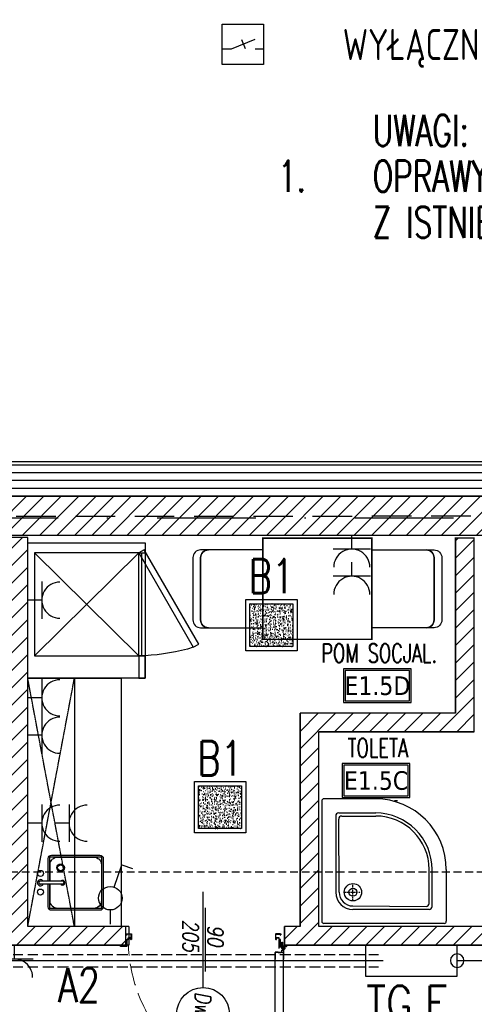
# Model space of a CAD drawing. Header units: millimetres. Extents: x 28600 to 181045, y -399112 to -163690.
# Tile 178 of 256: x 62788 to 63080, y -198390 to -197757. Entities that reach past the tile are written whole.
import ezdxf
from ezdxf.enums import TextEntityAlignment as Align

# ---------------------------------------------------------------- set-up
doc = ezdxf.new("R2010")
doc.units = ezdxf.units.MM
for name, pattern in [('6279-A-FP00$0$DASHED', [0.75, 0.5, -0.25]), ('AI9-LType1', [0.847019, 0.353131, -0.211667, 0.070556, -0.211667]), ('CACHE', [9.525, 6.35, -3.175]), ('CARKOVANA', [7.5, 5, -2.5]), ('CENTER', [0.6, 0.375, -0.075, 0.075, -0.075]), ('DASHDOT', [25.4, 12.7, -6.35, 0, -6.35]), ('DASHED', [19.05, 12.7, -6.35]), ('HIDDEN', [9.525, 6.35, -3.175]), ('Hidden Line', [391.222223, 282.222223, -109])]:
    doc.linetypes.add(name, pattern=pattern)
doc.layers.get('0').update_dxf_attribs({"color": 8})
for name, color, linetype in [('!! 1_ proj wyposdażenie', 54, 'Continuous'), ('!! 1_ tynk zewn  - nowy', 8, 'Continuous'), ('!! 1_drzwi opis', 8, 'Continuous'), ('!! 1_drzwi-linia', 8, 'Continuous'), ('!! 1_hatch projektowane ściany', 8, 'Continuous'), ('!! 1_OPIS POM NOWE', 123, 'Continuous'), ('!! 1_PROJ Sciany', 8, 'Continuous'), ('!! 1_PROJ TERMOIZOL', 8, 'Continuous'), ('!! 1_Wyburzenia', 8, 'CARKOVANA'), ('!! 2_ remont Ocieplenie', 8, 'ZIGZAG'), ('!! 2_wypos-sanitarne', 8, 'Continuous'), ('0-osie-liniA', 8, 'DASHDOT'), ('E1', 2, 'Continuous'), ('E2', 2, 'Continuous'), ('E_0', 4, 'Continuous'), ('E_OSP', 2, 'Continuous'), ('E_RURY', 1, 'HIDDEN'), ('E_UZIOM', 6, 'Continuous')]:
    doc.layers.add(name, color=color, linetype=linetype)
doc.styles.add('50', font='ROMANS.shx', dxfattribs={"width": 0.8, "height": 10})
doc.styles.add('ARCHETYP', font='romans.shx', dxfattribs={"height": 15})
doc.styles.add('ARIAL', font='tahoma.ttf')
doc.styles.add('ELE1', font='romans.shx', dxfattribs={"width": 0.8, "height": 18})
doc.styles.add('TXT', font='simplex.shx')
doc.linetypes.add('ZIGZAG', pattern='A,0.00254,-5.08,[131,ltypeshp.shx,S=5.08,R=0,X=-5.08,Y=0],-10.16,[131,ltypeshp.shx,S=5.08,R=180,X=5.08,Y=0],-5.08', length=20.32254)

# ---------------------------------------------------------------- blocks, each defined once
blk = doc.blocks.new('brodzik')
for p, q in [((33.21, 11.32), (-10.58, 11.32)), ((-11.32, -33.21), (-11.32, 10.58)), ((33.95, -8.2), (33.95, 10.58)), ((27.67, 6.28), (0, 6.28)), ((0, 5.01), (26.56, 5.18)), ((27.7, 4.05), (27.7, -8.29)), ((28.8, 5.15), (28.8, -8.32)), ((-6.28, -27.67), (-6.28, 0)), ((-5.01, 0), (-5.18, -26.57)), ((-4.05, -27.7), (8.29, -27.7)), ((-5.15, -28.8), (8.2, -28.8)), ((8.2, -33.95), (-10.58, -33.95))]:
    blk.add_line(p, q)
at = {"linetype": 'AI9-LType1'}
for p, q in [((-3.17, 0), (2.87, 0)), ((-0.01, 2.91), (-0.01, -3.13))]:
    blk.add_line(p, q, dxfattribs=at)
for radius in [3.16, 1.47]:
    blk.add_circle((0, 0), radius)
for points in [[(-10.58, 11.32), (-10.99, 11.32), (-11.32, 10.99), (-11.32, 10.58)], [(33.95, 10.58), (33.95, 10.99), (33.62, 11.32), (33.21, 11.32)], [(0, 6.28), (-3.47, 6.28), (-6.28, 3.47), (-6.28, 0)], [(0, 5.01), (-2.76, 5), (-5, 2.76), (-5.01, 0)], [(28.8, 5.15), (28.8, 5.77), (28.29, 6.28), (27.67, 6.28)], [(8.2, -28.8), (19.58, -28.8), (28.8, -19.58), (28.8, -8.2)], [(8.2, -33.95), (22.42, -33.95), (33.95, -22.42), (33.95, -8.2)], [(8.29, -27.7), (19.01, -27.69), (27.69, -19.01), (27.7, -8.29)], [(-6.28, -27.67), (-6.28, -28.29), (-5.77, -28.8), (-5.15, -28.8)], [(-11.32, -33.21), (-11.32, -33.62), (-10.99, -33.95), (-10.58, -33.95)]]:
    blk.add_open_spline(points, degree=3)
for points in [[(27.7, 4.05), (27.7, 4.67), (27.2, 5.18), (26.57, 5.18), (26.57, 5.18), (26.57, 5.18), (26.56, 5.18)], [(-5.18, -26.57), (-5.18, -27.19), (-4.68, -27.7), (-4.05, -27.7), (-4.05, -27.7), (-4.05, -27.7), (-4.05, -27.7)]]:
    blk.add_open_spline(points, degree=3, knots=[0, 0, 0, 0, 1, 1, 1, 2, 2, 2, 2])
blk = doc.blocks.new('Evier RONDA VDI3320')
at = {"ltscale": 0.2}
for p, q in [((-0.01, -0.1415), (-0.01, 0.001)), ((0.01, -0.1415), (0.01, 0.001))]:
    blk.add_line(p, q, dxfattribs=at)
for points in [[(0.01, -0.0494), (0.1555, -0.0494, -0.414214), (0.177, -0.0709), (0.177, -0.3819, -0.414214), (0.1555, -0.4034), (-0.1555, -0.4034, -0.414214), (-0.177, -0.3819), (-0.177, -0.0709, -0.414214), (-0.1555, -0.0494), (-0.01, -0.0494)], [(0.01, -0.0614), (0.115, -0.0614, -0.414214), (0.165, -0.1114), (0.165, -0.3414, -0.414214), (0.115, -0.3914), (-0.115, -0.3914, -0.414214), (-0.165, -0.3414), (-0.165, -0.1114, -0.414214), (-0.115, -0.0614), (-0.01, -0.0614)]]:
    blk.add_lwpolyline(points, format="xyb", dxfattribs=at)
at = {"linetype": 'CACHE', "ltscale": 0.2}
blk.add_lwpolyline([(0.01, -0.0604), (0.166, -0.0604), (0.166, -0.3924), (-0.166, -0.3924), (-0.166, -0.0604), (-0.01, -0.0604)], dxfattribs=at)
at = {"ltscale": 0.2}
for centre, radius in [((-0.06, 0), 0.0194), ((0.06, 0), 0.0196), ((0.0961, -0.1294), 0.0241), ((0.0961, -0.1294), 0.0191)]:
    blk.add_circle(centre, radius, dxfattribs=at)
for centre, radius, start, end in [((0, 0), 0.0201, 299.91578, 240.08422), ((0, 0), 0.0101, 354.22166, 185.77834), ((0, -0.1415), 0.015, 131.81031, 48.18969), ((0, -0.1415), 0.01, 180, 0)]:
    blk.add_arc(centre, radius, start, end, dxfattribs=at)
blk = doc.blocks.new('TABLE 2P 70x65 Plan')
at = {"color": 0, "linetype": 'ByBlock', "lineweight": -2}
for points in [[(-0.125, 0.45), (-0.525, 0.45, 0.414214), (-0.575, 0.4), (-0.575, 0.35, -0.414214), (-0.525, 0.4), (-0.125, 0.4, -0.414214), (-0.075, 0.35), (-0.075, 0.4, 0.414214)], [(-0.075, 0.35, 0.414214), (-0.125, 0.4), (-0.525, 0.4, 0.414214), (-0.575, 0.35), (-0.575, 0), (-0.075, 0)], [(-0.075, -1.05, -0.414214), (-0.125, -1.1), (-0.525, -1.1, -0.414214), (-0.575, -1.05), (-0.575, -0.7), (-0.075, -0.7)], [(-0.125, -1.15), (-0.525, -1.15, -0.414214), (-0.575, -1.1), (-0.575, -1.05, 0.414214), (-0.525, -1.1), (-0.125, -1.1, 0.414214), (-0.075, -1.05), (-0.075, -1.1, -0.414214)]]:
    blk.add_lwpolyline(points, format="xyb", close=True, dxfattribs=at)
at = {"color": 0, "linetype": 'ByBlock', "lineweight": -2, "ltscale": 0.2, "const_width": 0.01}
blk.add_lwpolyline([(-0.65, -0.7), (0, -0.7), (0, 0), (-0.65, 0)], close=True, dxfattribs=at)
blk = doc.blocks.new('piec MBM 87x75')
for p, q in [((72.5, -4.3), (6.5, -71.4)), ((6.5, -4.3), (72.5, -71.4)), ((6.5, -71.4), (6.5, -75.4)), ((72.5, -73.4), (6.5, -73.4)), ((72.5, -71.4), (72.5, -75.4))]:
    blk.add_line(p, q)
for points in [[(0, -75.4), (87, -75.4), (87, 0), (0, 0)], [(6.5, -4.3), (72.5, -4.3), (72.5, -71.4), (6.5, -71.4)], [(65.12, -109.86), (4.5, -74.86), (6.5, -71.4), (67.12, -106.4)], [(72.5, -71.4), (87, -71.4), (87, -75.4), (72.5, -75.4)]]:
    blk.add_lwpolyline(points, close=True)
blk.add_arc((-55.32, -69.19), 127.97, 343.09611, 357.21922)
blk = doc.blocks.new('zaw-dr-90-p')
at = {"color": 2, "linetype": 'CENTER', "ltscale": 0.2}
for p, q in [((12, 0), (-12, 0)), ((0, 12), (0, -12)), ((24.5, 24), (31, 24)), ((24.5, 19), (31, 19))]:
    blk.add_line(p, q, dxfattribs=at)
at = {"ltscale": 0.2}
for p, q in [((10, 12), (6.5, 12)), ((10, 0), (10, 6.5))]:
    blk.add_line(p, q, dxfattribs=at)
blk.add_lwpolyline([(0, 6.5), (23.5, 6.5, 0.414214), (28, 11), (28, 31), (24.5, 31), (24.5, 11, -0.414214), (23.5, 10), (0, 10, 4.561698), (7.6, 6.5), (4.9, 4.2)], format="xyb", dxfattribs=at)
blk.add_lwpolyline([(-0.2, -0.2), (-2.5, -0.2), (-2.5, 0.2), (-0.2, 0.2), (-0.2, 2.5), (0.2, 2.5), (0.2, 0.2), (2.8, 0.2), (2.8, -0.2), (0.2, -0.2), (0.2, -2.8), (-0.2, -2.8)], close=True)
blk.add_lwpolyline([(10, 10), (10, 39), (6.5, 39), (6.5, 10)], dxfattribs=at)
blk.add_circle((0, 0), 6.5, dxfattribs=at)
blk = doc.blocks.new('drzwi 90- sc 12')
for p, q in [((-13620.32, 20410.16), (-13620.32, 20313.77)), ((-13614.92, 20409.86), (-13620.32, 20409.86)), ((-13616.12, 20410.26), (-13620.22, 20410.26)), ((-13616.12, 20410.26), (-13620, 20410.26)), ((-13618.17, 20410.26), (-13616.22, 20410.26)), ((-13618.17, 20410.26), (-13616.22, 20410.26)), ((-13616.12, 20410.26), (-13616.12, 20411.46)), ((-13616.12, 20411.46), (-13615.02, 20411.46)), ((-13614.92, 20411.36), (-13614.92, 20313.77)), ((-13620.32, 20313.47), (-13620.32, 20317.97)), ((-13614.92, 20313.77), (-13620.32, 20313.77)), ((-13618.22, 20313.37), (-13620.22, 20313.37)), ((-13618.22, 20313.67), (-13618.22, 20313.37)), ((-13618.22, 20313.67), (-13616.42, 20313.67)), ((-13615.92, 20313.17), (-13615.92, 20312.17)), ((-13615.92, 20312.17), (-13615.02, 20312.17)), ((-13614.92, 20312.27), (-13614.92, 20317.97)), ((-13715.57, 20308.32), (-13715.57, 20308.56)), ((-13715.57, 20307.69), (-13715.57, 20308.56)), ((-13715.57, 20307.82), (-13715.57, 20308.56)), ((-13715.57, 20307.72), (-13715.37, 20307.72)), ((-13617.77, 20311.12), (-13617.77, 20305.72)), ((-13617.77, 20311.12), (-13617.77, 20305.72)), ((-13616.17, 20309.92), (-13617.37, 20309.92)), ((-13616.17, 20309.92), (-13616.17, 20311.02)), ((-13715.77, 20301.96), (-13716.27, 20301.96)), ((-13616.77, 20301.96), (-13616.27, 20301.96))]:
    blk.add_line(p, q)
for points in [[(-13665.27, 20284.96), (-13665.27, 20325.83)], [(-13615.57, 20309.64), (-13615.32, 20309.64), (-13615.32, 20309.82), (-13616.32, 20309.82), (-13616.32, 20309.64), (-13615.92, 20309.64)]]:
    blk.add_lwpolyline(points)
at = {"lineweight": 30}
for points in [[(-13716.27, 20308.92), (-13721.27, 20308.92)], [(-13716.27, 20308.92), (-13716.27, 20296.92)], [(-13614.27, 20308.92), (-13609.27, 20308.92)], [(-13614.27, 20308.92), (-13614.27, 20296.92)]]:
    blk.add_lwpolyline(points, dxfattribs=at)
at = {"ltscale": 0.2}
for points in [[(-13715.57, 20307.51), (-13715.57, 20309.48, 0.414214), (-13715.91, 20309.82), (-13719.43, 20309.82, 0.414214), (-13719.77, 20309.48), (-13719.77, 20308.92), (-13719.59, 20308.92), (-13719.59, 20309.48, -0.414214), (-13719.43, 20309.64), (-13716.97, 20309.64)], [(-13716.97, 20309.64), (-13715.91, 20309.64, -0.414214), (-13715.75, 20309.48), (-13715.75, 20307.51)], [(-13715.75, 20307.76), (-13715.75, 20305.58, 0.414214), (-13715.41, 20305.24), (-13714.96, 20305.24, -0.414214), (-13714.8, 20305.08), (-13714.8, 20304.48, 0.414214), (-13714.46, 20304.14), (-13713.28, 20304.14, 0.414214), (-13712.94, 20304.48), (-13712.94, 20305.15, -1), (-13712.75, 20305.15), (-13712.75, 20301.96, -0.414214), (-13712.91, 20301.8), (-13715.43, 20301.8, -0.414214), (-13715.59, 20301.96), (-13715.59, 20302.52), (-13715.77, 20302.52), (-13715.77, 20301.96, 0.414214), (-13715.43, 20301.62), (-13712.91, 20301.62, 0.414214), (-13712.57, 20301.96), (-13712.57, 20305.15, 1), (-13713.12, 20305.15), (-13713.12, 20304.48, -0.414214), (-13713.28, 20304.32), (-13714.46, 20304.32, -0.414214), (-13714.62, 20304.48), (-13714.62, 20305.08, 0.414214), (-13714.96, 20305.42), (-13715.41, 20305.42, -0.414214), (-13715.57, 20305.58), (-13715.57, 20307.64)], [(-13615.92, 20309.64), (-13616.63, 20309.64, 0.414214), (-13616.79, 20309.48), (-13616.79, 20305.58, -0.414214), (-13617.13, 20305.24), (-13617.58, 20305.24, 0.414214), (-13617.74, 20305.08), (-13617.74, 20304.48, -0.414214), (-13618.08, 20304.14), (-13619.26, 20304.14, -0.414214), (-13619.6, 20304.48), (-13619.6, 20305.15, 1), (-13619.79, 20305.15), (-13619.79, 20301.96, 0.414214), (-13619.63, 20301.8), (-13617.11, 20301.8, 0.414214), (-13616.95, 20301.96), (-13616.95, 20302.52), (-13616.77, 20302.52), (-13616.77, 20301.96, -0.414214), (-13617.11, 20301.62), (-13619.63, 20301.62, -0.414214), (-13619.97, 20301.96), (-13619.97, 20305.15, -1), (-13619.42, 20305.15), (-13619.42, 20304.48, 0.414214), (-13619.26, 20304.32), (-13618.08, 20304.32, 0.414214), (-13617.92, 20304.48), (-13617.92, 20305.08, -0.414214), (-13617.58, 20305.42), (-13617.13, 20305.42, 0.414214), (-13616.97, 20305.58), (-13616.97, 20309.48, -0.414214), (-13616.63, 20309.82), (-13613.11, 20309.82, -0.414214), (-13612.77, 20309.48), (-13612.77, 20308.92), (-13612.95, 20308.92), (-13612.95, 20309.48, 0.414214), (-13613.11, 20309.64), (-13615.57, 20309.64)]]:
    blk.add_lwpolyline(points, format="xyb", dxfattribs=at)
blk.add_lwpolyline([(-13616.79, 20308.82), (-13616.97, 20308.82), (-13616.97, 20307.42), (-13616.79, 20307.42)], close=True)
for centre, radius, start, end in [((-13620.22, 20410.16), 0.1, 90, 180), ((-13615.02, 20411.36), 0.1, 0, 90), ((-13620.22, 20313.47), 0.1, 180, 270), ((-13616.42, 20313.17), 0.5, 0, 90), ((-13615.02, 20312.27), 0.1, 270, 0), ((-13616.27, 20311.02), 0.1, 0, 90)]:
    blk.add_arc(centre, radius, start, end)
at = {"linetype": 'Hidden Line', "lineweight": 9, "ltscale": 0.05}
blk.add_arc((-13615.5, 20305.14), 99.12, 94.80054, 177.69442, dxfattribs=at)
at = {"xscale": 0.09999999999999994, "yscale": 0.09999999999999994, "zscale": 0.09999999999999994, "rotation": 180.0000000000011}
blk.add_blockref('zaw-dr-90-p', (-13614.92, 20310.92), dxfattribs=at)
blk = doc.blocks.new('1_ok-opis')
blk.add_line((0, 111.61), (0, 50))
for points in [[(-17, 128.61), (-17, 143.61)], [(17, 128.61), (17, 143.61)]]:
    blk.add_lwpolyline(points)
for centre, start, end in [((0, 143.61), 0, 180), ((0, 128.61), 180, 0)]:
    blk.add_arc(centre, 17, start, end)
at = {"style": 'ARCHETYP'}
for tag, height, rotation, p in [('NR', 12, 90, (0, 136.9)), ('NR', 12, 270, (0, 136.9)), ('SZEROKOŚĆ', 10, 90, (-8, 78.29)), ('SZEROKOŚĆ', 10, 270, (8, 78.29)), ('WYSOKOŚĆ', 10, 270, (-8, 78.29)), ('WYSOKOŚĆ', 10, 90, (8, 78.29))]:
    blk.add_attdef(tag, text='', height=height, rotation=rotation, dxfattribs=at).set_placement(p, align=Align.MIDDLE)
blk = doc.blocks.new('oznaczenie przekroi')
at = {"layer": '!! 1_Wyburzenia'}
blk.add_lwpolyline([(84721.06, -198393.4), (84958.93, -198393.4), (84958.93, -198305.1), (90995.48, -198305.1)], dxfattribs=at)
blk = doc.blocks.new('E_L1')
at = {"layer": 'E1'}
for p, q in [((2.46, 23.76), (7.35, 37.97)), ((7.35, 37.97), (14.25, 35.59)), ((0, 9.02), (0, 0))]:
    blk.add_line(p, q, dxfattribs=at)
blk.add_circle((0, 16.6), 7.57, dxfattribs=at)
blk = doc.blocks.new('A$C33CB33F5')
at = {"layer": 'E1'}
h = blk.add_hatch(dxfattribs=at)
h.set_pattern_fill('AR-CONC', color=256)
h.set_pattern_definition([(50, (7522.688, -14898.817), (7.1726018, -0.6275213), [0.75, -8.25]), (355, (7522.688, -14898.817), (-1.3875133, 7.5219213), [0.6, -6.6]), (100.451444, (7523.286, -14898.869), (5.7850885, 6.8944), [0.637402, -7.011421]), (46.1842, (7522.688, -14896.817), (10.6724133, -1.655193), [1.125, -12.375]), (96.635635, (7523.578, -14896.955), (9.3466195, 9.741186), [0.9561034, -10.5171376]), (351.184164, (7522.688, -14896.817), (9.3466195, 9.741186), [0.9, -9.9]), (21, (7523.688, -14897.317), (5.9690705, -4.026189), [0.75, -8.25]), (326, (7523.688, -14897.317), (2.4331533, 7.2515005), [0.6, -6.6]), (71.451445, (7524.1856, -14897.6525), (8.4022238, 3.2253115), [0.637402, -7.011421]), (37.5, (7522.6882, -14898.817), (0.12159855, 3.32893854), [0, -6.52, 0, -6.7, 0, -6.625]), (7.5, (7522.688, -14898.817), (2.6306954, 3.9441171), [0, -3.82, 0, -6.37, 0, -2.525]), (327.5, (7520.4582, -14898.817), (5.33822436, -0.2255487), [0, -2.5, 0, -7.8, 0, -10.35]), (317.5, (7519.458, -14898.817), (5.8318617, 1.0010498), [0, -3.25, 0, -5.18, 0, -7.35])])
h.paths.add_polyline_path([(25, -25), (25, 25), (-25, 25), (-25, -25)])
for points in [[(-30, 30), (30, 30), (30, -30), (-30, -30)], [(-25, 25), (25, 25), (25, -25), (-25, -25)]]:
    blk.add_lwpolyline(points, close=True, dxfattribs=at)
blk = doc.blocks.new('E_GN1')
at = {"layer": 'E2'}
for p, q in [((9.02, 12.03), (9.02, -12.03)), ((9.02, 0), (0, 0))]:
    blk.add_line(p, q, dxfattribs=at)
blk.add_arc((20.63, 0), 11.61, 89.60478, 270.39522, dxfattribs=at)
blk = doc.blocks.new('E_PUSZKA')
at = {"layer": 'E_0', "color": 3}
blk.add_circle((0, 0), 4.35, dxfattribs=at)
blk = doc.blocks.new('A$C14A047FB')
at = {"layer": 'E_OSP', "linetype": 'Continuous'}
for p, q in [((4.06, 6.63), (14.17, 10.75)), ((8.34, 10.59), (9.89, 6.79)), ((0, 6.63), (4.06, 6.63)), ((14.17, 6.63), (17.73, 6.63))]:
    blk.add_line(p, q, dxfattribs=at)
blk.add_lwpolyline([(0, 17.18), (17.73, 17.18), (17.73, 0), (0, 0)], close=True, dxfattribs=at)

msp = doc.modelspace()

# ---------------------------------------------------------------- hatches: boundary and pattern name
at = {"layer": '!! 1_hatch projektowane ściany'}
h = msp.add_hatch(dxfattribs=at)
h.set_pattern_fill('ANSI31', color=256, scale=2.5)
h.set_pattern_definition([(45, (2e-11, -13.04), (-5.61266008, 5.61266008), [])])
h.paths.add_polyline_path([(63380.06379, -198063.62813), (62622.56735, -198063.62813), (62622.56735, -198088.62813), (63380.06379, -198088.62813)])
h = msp.add_hatch(dxfattribs=at)
h.set_pattern_fill('ANSI31', color=256, scale=2.5)
h.set_pattern_definition([(45, (0, -14.54), (-5.61266008, 5.61266008), [])])
h.paths.add_polyline_path([(62634.06387, -198352.12813), (62622.56735, -198352.12813), (62622.56735, -198340.12813), (62634.06387, -198340.12813)])
h.paths.add_polyline_path([(62856.06379, -198352.12813), (62856.06379, -198340.12813), (62793.06379, -198340.12813), (62793.06379, -198090.12813), (62781.06379, -198090.12813), (62781.06379, -198340.12813), (62736.06387, -198340.12813), (62736.06387, -198352.12813)])
h.paths.add_polyline_path([(63213.06379, -198352.12813), (63213.06379, -198340.12813), (63192.06379, -198340.12813), (63192.06379, -198275.91493), (63180.06379, -198275.91493), (63180.06379, -198340.12813), (62980.06379, -198340.12813), (62980.06379, -198215.12813), (63080.06379, -198215.12813), (63080.06379, -198090.62813), (63068.06379, -198090.62813), (63068.06379, -198203.12813), (62968.06379, -198203.12813), (62968.06379, -198340.12813), (62958.06379, -198340.12813), (62958.06379, -198352.12813)])
h.paths.add_polyline_path([(63180.06379, -198173.91493), (63192.06379, -198173.91493), (63192.06379, -198090.12813), (63180.06379, -198090.12813)])
h.paths.add_polyline_path([(63315.06379, -198340.12813), (63380.06379, -198340.12813), (63380.06379, -198352.12813), (63315.06379, -198352.12813)])
h.paths.add_polyline_path([(63121.18969, -198632.12813), (63133.18969, -198632.12813), (63133.18969, -198584.12813), (63380.06379, -198584.12813), (63380.06379, -198572.12813), (63133.18969, -198572.12813), (63133.18969, -198497.12813), (63121.18969, -198497.12813)])
h.paths.add_polyline_path([(62622.56735, -198497.12813), (62725.18969, -198497.12813), (62725.18969, -198509.12813), (62622.56735, -198509.12813)])
h.paths.add_polyline_path([(62622.56735, -198709.12813), (62964.18969, -198709.12813), (62964.18969, -198626.12813), (62976.18969, -198626.12813), (62976.18969, -198729.12813), (62964.18969, -198729.12813), (62964.18969, -198721.12813), (62622.3156, -198721.12813)])
h.paths.add_polyline_path([(62622.3156, -198885.54059), (62964.18969, -198885.54059), (62964.18969, -198935.12813), (62976.05469, -198935.12813), (62976.32469, -198831.06815), (62964.18969, -198831.18811), (62964.18969, -198873.54059), (62622.56735, -198873.54059)])
h.paths.add_polyline_path([(62929.18969, -199062.95305), (63013.68969, -199062.95305), (63013.68969, -199050.95305), (62976.18969, -199050.95305), (62976.18969, -199037.12813), (62964.18969, -199037.12813), (62964.18969, -199050.95305), (62929.18969, -199050.95305)])
h.paths.add_polyline_path([(63115.68969, -199062.94603), (63133.18969, -199062.94603), (63133.18969, -199022.95305), (63380.06373, -199022.95305), (63380.06379, -199010.95305), (63133.18969, -199010.95305), (63133.18969, -198946.12813), (63121.18969, -198946.12621), (63121.18969, -199050.95305), (63115.68887, -199050.94603)])
edge = h.paths.add_edge_path()
edge.add_line((63121.18969, -198844.12621), (63133.18969, -198844.12621))
edge.add_line((63133.18969, -198844.12621), (63133.18969, -198796.12813))
edge.add_line((63133.18969, -198796.12813), (63380.06373, -198796.12813))
edge.add_line((63380.06373, -198796.12813), (63380.06373, -198784.12813))
edge.add_line((63380.06373, -198784.12813), (63133.18969, -198784.12813))
edge.add_line((63133.18969, -198784.12813), (63133.18969, -198734.12813))
edge.add_line((63133.18969, -198734.12813), (63121.18969, -198734.12813))
edge.add_line((63121.18969, -198734.12813), (63121.18969, -198844.24617))

# ---------------------------------------------------------------- linework, layer by layer
at = {"layer": '!! 1_ proj wyposdażenie'}
msp.add_lwpolyline([(62853.06379, -198180.62813), (62853.06379, -198340.12813), (62793.06379, -198340.12813), (62793.06379, -198180.62813)], close=True, dxfattribs=at)
at = {"layer": '!! 1_ proj wyposdażenie', "linetype": '6279-A-FP00$0$DASHED', "ltscale": 0.5}
msp.add_lwpolyline([(62823.06379, -198180.62813), (62823.06379, -198340.12813), (62793.06379, -198340.12813), (62793.06379, -198180.62813)], close=True, dxfattribs=at)
for points in [[(62793.06379, -198340.12813), (62823.06379, -198180.62813)], [(62823.06379, -198340.12813), (62793.06379, -198180.62813)]]:
    msp.add_lwpolyline(points, dxfattribs=at)
at = {"layer": '!! 1_ proj wyposdażenie'}
msp.add_lwpolyline([(63028.66801, -198259.1429), (63030.66801, -198259.1429)], dxfattribs=at)
at = {"layer": '!! 1_ tynk zewn  - nowy'}
for p, q in [((63427.0634, -198041.62844), (62499.94628, -198041.62862)), ((63425.0634, -198043.62844), (62499.94628, -198043.62862))]:
    msp.add_line(p, q, dxfattribs=at)
at = {"layer": '!! 1_hatch projektowane ściany'}
for points in [[(63380.06379, -198063.62813), (62622.56735, -198063.62813), (62622.56735, -198088.62813), (63380.06379, -198088.62813)], [(62856.06379, -198352.12813), (62856.06379, -198340.12813), (62793.06379, -198340.12813), (62793.06379, -198090.12813), (62781.06379, -198090.12813), (62781.06379, -198340.12813), (62736.06387, -198340.12813), (62736.06387, -198352.12813)]]:
    msp.add_lwpolyline(points, close=True, dxfattribs=at)
msp.add_lwpolyline([(63213.06379, -198352.12813), (63213.06379, -198340.12813), (63192.06379, -198340.12813), (63192.06379, -198275.91493), (63180.06379, -198275.91493), (63180.06379, -198340.12813), (62980.06379, -198340.12813), (62980.06379, -198215.12813), (63080.06379, -198215.12813), (63080.06379, -198090.62813), (63068.06379, -198090.62813), (63068.06379, -198203.12813), (62968.06379, -198203.12813), (62968.06379, -198340.12813), (62958.06379, -198340.12813), (62958.06379, -198352.12813), (63213.06379, -198352.12813)], dxfattribs=at)
at = {"layer": '!! 1_OPIS POM NOWE'}
for points in [[(62996.03376, -198196.296), (63039.55376, -198196.296), (63039.55376, -198174.536), (62996.03376, -198174.536)], [(62997.12176, -198195.208), (63038.46576, -198195.208), (63038.46576, -198175.624), (62997.12176, -198175.624)], [(62995.1743, -198257.2237), (63038.6943, -198257.2237), (63038.6943, -198235.4637), (62995.1743, -198235.4637)], [(62996.2623, -198256.1357), (63037.6063, -198256.1357), (63037.6063, -198236.5517), (62996.2623, -198236.5517)]]:
    msp.add_lwpolyline(points, close=True, dxfattribs=at)
at = {"layer": '!! 1_PROJ Sciany'}
for points in [[(62499.94628, -198063.62813), (63405.06379, -198063.62813)], [(62793.06379, -198088.62813), (63068.06379, -198088.62813)], [(62793.06379, -198340.12813), (62793.06379, -198090.12813)], [(63068.06379, -198203.12813), (63068.06379, -198090.12813)], [(63080.06379, -198215.12813), (63080.06379, -198090.12813)], [(62968.06379, -198340.12813), (62968.06379, -198203.12813)], [(63068.06379, -198203.12813), (62968.06379, -198203.12813)], [(62980.06379, -198340.12813), (62980.06379, -198215.12813)], [(63080.06379, -198215.12813), (62980.06379, -198215.12813)], [(62858.06379, -198340.12813), (62793.06379, -198340.12813)], [(62858.06379, -198340.12813), (62858.06379, -198352.12813)], [(62968.06379, -198340.12813), (62958.06379, -198340.12813)], [(62958.06379, -198340.12813), (62958.06379, -198352.12813)], [(63213.06379, -198340.12813), (62980.06379, -198340.12813)], [(62858.06379, -198352.12813), (62736.06379, -198352.12813)], [(63213.06379, -198352.12813), (62958.06379, -198352.12813)]]:
    msp.add_lwpolyline(points, dxfattribs=at)
at = {"layer": '!! 1_PROJ TERMOIZOL', "linetype": 'ZIGZAG', "ltscale": 0.75}
for p, q in [((63420.0634, -198048.62844), (62499.94628, -198048.62862)), ((63410.06339, -198058.62844), (62499.94628, -198058.62862))]:
    msp.add_line(p, q, dxfattribs=at)
at = {"layer": '!! 2_ remont Ocieplenie', "linetype": 'Continuous', "ltscale": 0.75}
msp.add_line((63415.0634, -198053.62844), (62499.94628, -198053.62862), dxfattribs=at)
at = {"layer": '0-osie-liniA', "ltscale": 5}
msp.add_lwpolyline([(60842.57099, -198077.62813), (63836.85447, -198077.62813)], dxfattribs=at)
at = {"layer": 'E_0'}
msp.add_lwpolyline([(62361.34633, -197325.63857), (62365.76803, -197325.63857, -0.414213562), (62440.76803, -197400.63857), (62440.76803, -198162.0773, 0.414213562), (62640.76803, -198362.0773), (63021.46334, -198362.0773)], format="xyb", dxfattribs=at)
msp.add_lwpolyline([(63069.03144, -198352.12813), (63010.21255, -198352.12813), (63010.21255, -198372.02647), (63069.03144, -198372.02647)], close=True, dxfattribs=at)
msp.add_lwpolyline([(62803.38524, -198362.0773), (63010.21255, -198362.0773)], dxfattribs=at)
at = {"layer": 'E_RURY'}
for points in [[(62361.34633, -197321.63857), (62365.76803, -197321.63857, -0.414213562), (62444.76803, -197400.63857), (62444.76803, -198162.0773, 0.414213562), (62640.76803, -198358.0773), (63021.46334, -198358.0773)], [(62361.34633, -197329.63857), (62365.76803, -197329.63857, -0.414213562), (62436.76803, -197400.63857), (62436.76803, -198162.0773, 0.414213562), (62640.76803, -198366.0773), (63021.46334, -198366.0773)]]:
    msp.add_lwpolyline(points, format="xyb", dxfattribs=at)
for points in [[(62803.38524, -198358.0773), (63010.21255, -198358.0773)], [(62803.38524, -198366.0773), (63010.21255, -198366.0773)]]:
    msp.add_lwpolyline(points, dxfattribs=at)
at = {"layer": 'E_UZIOM', "linetype": 'DASHED', "ltscale": 2}
msp.add_line((63069.03144, -198362.0773), (63115.2793, -198362.0773), dxfattribs=at)
msp.add_lwpolyline([(60842.57099, -198077.62813), (63392.56735, -198076.12813), (63392.56735, -199485.62813), (60842.56735, -199485.62813), (60842.57099, -198077.62813)], dxfattribs=at)

# ---------------------------------------------------------------- block references
at = {"layer": '!! 1_ proj wyposdażenie', "xscale": -1, "rotation": 89.9997280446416}
msp.add_blockref('piec MBM 87x75', (62793.06379, -198093.62785), dxfattribs=at)
at = {"layer": '!! 1_ proj wyposdażenie', "yscale": 100, "zscale": 100}
for name, p, xscale, rotation in [('TABLE 2P 70x65 Plan', (63014.18791, -198090.62813), -100, 270), ('Evier RONDA VDI3320', (62801.25847, -198312.03481), 100, 90)]:
    msp.add_blockref(name, p, dxfattribs=dict(at, xscale=xscale, rotation=rotation))
at = {"layer": '!! 1_drzwi opis'}
ref = msp.add_blockref('1_ok-opis', (62905.73685, -198267.79038), dxfattribs=dict(at, xscale=-1, rotation=179.9999963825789))
ref.add_attrib('WYSOKOŚĆ', '90', dxfattribs={"layer": '0', "height": 10, "rotation": 269.99999638, "style": '50', "oblique": 10, "width": 0.8}).set_placement((62913.73685, -198346.08123), align=Align.MIDDLE)
ref.add_attrib('SZEROKOŚĆ', '205', dxfattribs={"layer": '0', "height": 10, "rotation": 269.99999638, "style": '50', "oblique": 10, "width": 0.8}).set_placement((62897.73685, -198346.08123), align=Align.MIDDLE)
ref.add_attrib('NR', 'Dw14', dxfattribs={"layer": '0', "height": 10, "rotation": 269.99999638, "style": '50', "oblique": 10, "width": 0.8}).set_placement((62905.73684, -198396.40162), align=Align.MIDDLE)
at = {"layer": '!! 1_drzwi-linia', "xscale": -1, "rotation": 180}
msp.add_blockref('drzwi 90- sc 12', (76572.33349, -178043.20379), dxfattribs=at)
at = {"layer": '!! 1_Wyburzenia'}
msp.add_blockref('oznaczenie przekroi', (-27239.68678, 0), dxfattribs=at)
at = {"layer": '!! 2_wypos-sanitarne', "xscale": 1.767453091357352, "yscale": 1.767453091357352, "zscale": 1.767453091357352, "rotation": 90.00000000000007}
msp.add_blockref('brodzik', (63002.06356, -198318.12745), dxfattribs=at)
at = {"layer": 'E1', "color": 4, "ltscale": 20, "xscale": 0.55, "yscale": 0.55, "zscale": 0.55, "rotation": 180}
for p in [(62949.64472, -198146.50559), (62916.64472, -198263.48791)]:
    msp.add_blockref('A$C33CB33F5', p, dxfattribs=at)
at = {"layer": 'E2', "xscale": 1.5, "yscale": 1.5, "zscale": 1.2}
msp.add_blockref('A$C14A047FB', (62918.02439, -197786.09608), dxfattribs=at)
at = {"layer": 'E_0', "rotation": 270}
for p in [(63001.31557, -198088.62813), (63001.31557, -198106.06087), (62784.60997, -198352.12813)]:
    msp.add_blockref('E_GN1', p, dxfattribs=at)
at = {"layer": 'E_0'}
for name, p in [('E_GN1', (62793.06379, -198130.43916)), ('E_GN1', (62793.06379, -198193.19779)), ('E_GN1', (62793.06379, -198217.2626)), ('E_GN1', (62793.06379, -198273.75897)), ('E_GN1', (62810.58056, -198273.75897)), ('E_L1', (62846.13608, -198338.5883))]:
    msp.add_blockref(name, p, dxfattribs=at)
at = {"layer": 'E_0', "xscale": -1, "rotation": 359.9999999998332}
msp.add_blockref('E_PUSZKA', (63069.03144, -198362.0773), dxfattribs=at)

# ---------------------------------------------------------------- texts
at = {"layer": '!! 1_OPIS POM NOWE', "style": 'TXT', "width": 0.7}
for s, p in [('POM SOCJAL.', (63018.9089, -198170.48969)), ('TOLETA', (63018.04943, -198231.41739))]:
    msp.add_text(s, height=12, dxfattribs=at).set_placement(p, align=Align.CENTER)
at = {"layer": '!! 1_OPIS POM NOWE', "style": 'ARIAL'}
for tag, p in [('E1.5D', (63017.79376, -198185.416)), ('E1.5C', (63016.9343, -198246.3437))]:
    msp.add_attdef(tag, text='', height=11.968, dxfattribs=at).set_placement(p, align=Align.MIDDLE_CENTER)
at = {"layer": 'E1', "style": 'ELE1', "width": 0.7}
msp.add_text('WYŁĄCZNIK SERWISOWY 1F', height=20, dxfattribs=at).set_placement((62995.52967, -197783.37604))
for s, p in [('UWAGI:', (63014.71389, -197828.65224)), ('OPRAWY W TOALETACH NALEŻY ZASILIĆ ', (63014.71389, -197857.9933)), ('1.', (62953.89552, -197857.9933)), ('Z ISTNIEJĄCYCH TABLIC DEGMENTU C.', (63014.71389, -197887.56998))]:
    msp.add_text(s, height=20, dxfattribs=at).set_placement(p, align=Align.MIDDLE_LEFT)
at = {"layer": 'E1', "style": 'ELE1', "width": 0.75}
for s, p in [('B1', (62949.64472, -198115.0462)), ('B1', (62916.64472, -198232.02853)), ('A2', (62825.98864, -198377.84387))]:
    msp.add_text(s, height=22, dxfattribs=at).set_placement(p, align=Align.MIDDLE_CENTER)
at = {"layer": 'E_0', "style": 'ELE1', "width": 0.85}
msp.add_text('TG.E', height=22, dxfattribs=at).set_placement((63037.04323, -198389.24803), align=Align.MIDDLE_CENTER)

doc.saveas('drawing.dxf')
